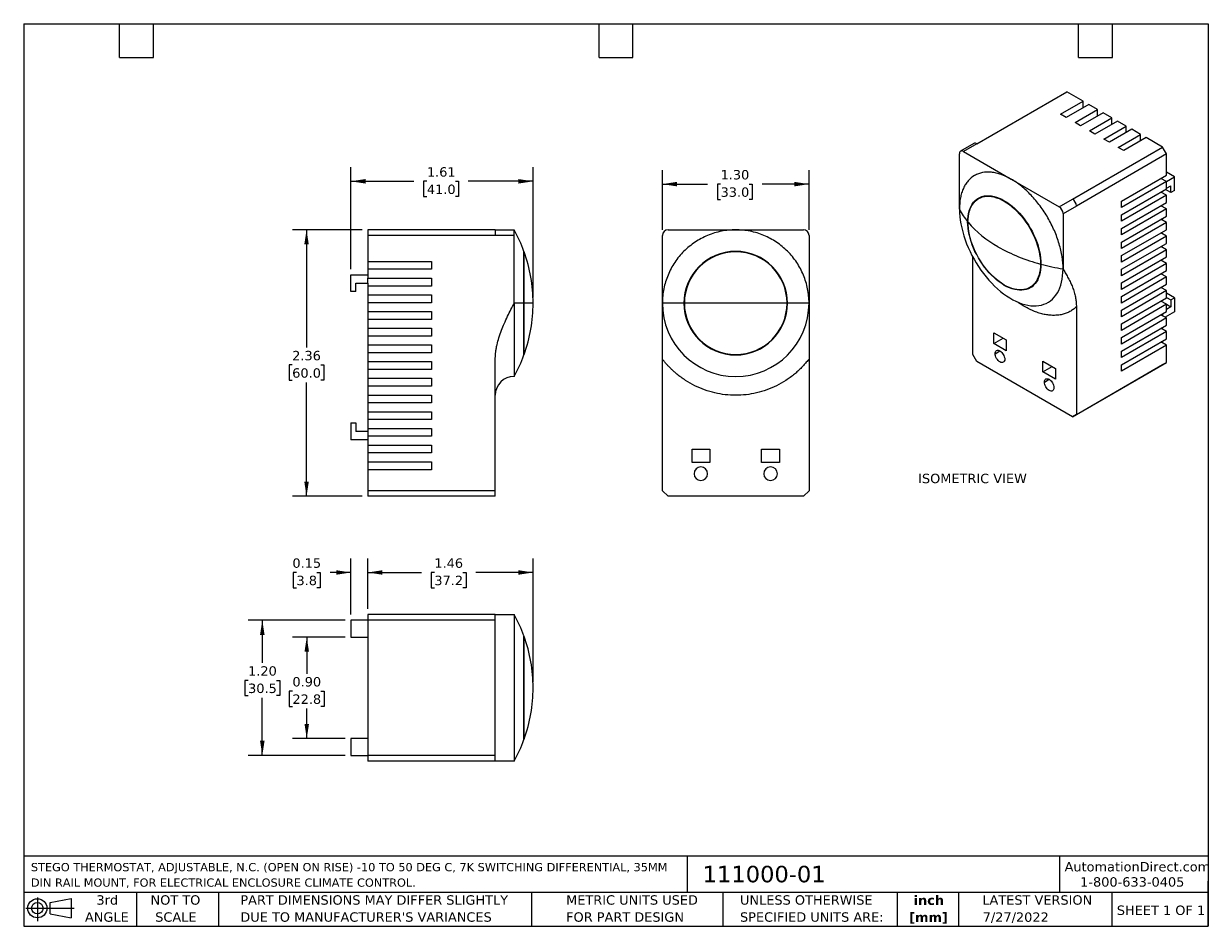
# Model space of a CAD drawing. Header units: inches. Extents: x 0.2 to 10.8, y 0.2 to 8.2.
import ezdxf

# ---------------------------------------------------------------- set-up
doc = ezdxf.new("R2010")
doc.units = ezdxf.units.IN
doc.header["$MEASUREMENT"] = 0
doc.linetypes.add('SLD-Solid', pattern=[0])
doc.layers.add('DIMENSIONS', color=140, linetype='SLD-Solid', lineweight=25)
doc.layers.add('TEXT', color=140, linetype='SLD-Solid', lineweight=25)
doc.styles.add('SLDTEXTSTYLE0', font='VERDANA.TTF')
doc.styles.add('SLDTEXTSTYLE1', font='VERDANAB.TTF')
doc.dimstyles.new('SLDDIMSTYLE0', dxfattribs={"dimtxt": 0.084961, "dimasz": 0.13, "dimexe": 0, "dimexo": 0.0625, "dimgap": 0.02124, "dimtad": 0, "dimtih": 1, "dimtoh": 1, "dimrnd": 1e-09, "dimzin": 12, "dimdsep": 46, "dimtxsty": 'SLDTEXTSTYLE0', "dimsah": 1, "dimcen": 0.09, "dimadec": 0, "dimazin": 3, "dimtfac": 1, "dimtofl": 0, "dimtmove": 0, "dimatfit": 3, "dimfxl": 0, "dimfrac": 2, "dimtolj": 1, "dimtzin": 12, "dimarcsym": 0})
doc.dimstyles.new('SLDDIMSTYLE1', dxfattribs={"dimtxt": 0.084961, "dimasz": 0.13, "dimexe": 0, "dimexo": 0.0625, "dimgap": 0.02124, "dimtad": 0, "dimtih": 1, "dimtoh": 1, "dimrnd": 1e-09, "dimzin": 4, "dimdsep": 46, "dimtxsty": 'SLDTEXTSTYLE0', "dimsah": 1, "dimcen": 0.09, "dimadec": 0, "dimazin": 1, "dimtfac": 1, "dimtofl": 0, "dimtmove": 0, "dimatfit": 3, "dimfxl": 0, "dimfrac": 2, "dimtolj": 1, "dimtzin": 12, "dimarcsym": 0})
doc.dimstyles.new('SLDDIMSTYLE2', dxfattribs={"dimtxt": 0.084961, "dimasz": 0.13, "dimexe": 0, "dimexo": 0.0625, "dimgap": 0.02124, "dimtad": 0, "dimtih": 1, "dimtoh": 1, "dimrnd": 1e-09, "dimzin": 0, "dimdsep": 46, "dimtxsty": 'SLDTEXTSTYLE0', "dimsah": 1, "dimcen": 0.09, "dimadec": 0, "dimazin": 0, "dimtfac": 1, "dimtofl": 0, "dimtmove": 0, "dimatfit": 3, "dimfxl": 0, "dimfrac": 2, "dimtolj": 1, "dimtzin": 12, "dimarcsym": 0})
doc.dimstyles.new('SLDDIMSTYLE3', dxfattribs={"dimtxt": 0.084961, "dimasz": 0.13, "dimexe": 0, "dimexo": 0.0625, "dimgap": 0.02124, "dimtad": 0, "dimtih": 1, "dimtoh": 1, "dimrnd": 1e-09, "dimdsep": 46, "dimtxsty": 'SLDTEXTSTYLE0', "dimsah": 1, "dimcen": 0.09, "dimadec": 0, "dimazin": 2, "dimtfac": 1, "dimtmove": 0, "dimatfit": 0, "dimfxl": 0, "dimfrac": 2, "dimtolj": 1, "dimtzin": 12, "dimarcsym": 0})

# ---------------------------------------------------------------- blocks, each defined once
blk = doc.blocks.new('Block11')
at = {"color": 7, "linetype": 'SLD-Solid', "lineweight": 18}
for p, q in [((0, 0.113), (0.428, 0.113)), ((0.102, 0.209), (0.102, 0)), ((0.216, 0.164), (0.401, 0.198)), ((0.216, 0.063), (0.216, 0.164)), ((0.401, 0.198), (0.401, 0.029)), ((0.216, 0.063), (0.401, 0.029))]:
    blk.add_line(p, q, dxfattribs=at)
for radius in [0.0846, 0.0506]:
    blk.add_circle((0.102, 0.113), radius, dxfattribs=at)
blk = doc.blocks.new('Block12')
at = {"color": 7, "linetype": 'Continuous'}
blk.add_blockref('Block11', (0, 0), dxfattribs=at)
blk = doc.blocks.new('SW_NOTE_0')
at = {"layer": 'TEXT', "color": 0, "char_height": 0.07292, "attachment_point": 1, "style": 'SLDTEXTSTYLE0'}
for s, insert in [('STEGO THERMOSTAT, ADJUSTABLE, N.C. (OPEN ON RISE) -10 TO 50 DEG C, 7K SWITCHING DIFFERENTIAL, 35MM ', (0, 0.093)), ('DIN RAIL MOUNT, FOR ELECTRICAL ENCLOSURE CLIMATE CONTROL.', (0, -0.044))]:
    blk.add_mtext(s, dxfattribs=dict(at, insert=insert))
blk = doc.blocks.new('SW_NOTE_0_1')
at = {"layer": 'TEXT', "color": 0, "char_height": 0.0833, "attachment_point": 2, "style": 'SLDTEXTSTYLE1'}
for s, insert in [('inch', (0.125, 0.106)), ('[mm]', (0.122, -0.045))]:
    blk.add_mtext(s, dxfattribs=dict(at, insert=insert))
blk = doc.blocks.new('SW_NOTE_0_2')
at = {"layer": 'TEXT', "color": 0, "char_height": 0.08333, "attachment_point": 1, "style": 'SLDTEXTSTYLE0'}
for s, insert in [('UNLESS OTHERWISE ', (0, 0.106)), ('SPECIFIED UNITS ARE:', (0, -0.045))]:
    blk.add_mtext(s, dxfattribs=dict(at, insert=insert))
blk = doc.blocks.new('SW_NOTE_0_3')
at = {"layer": 'TEXT', "color": 0, "char_height": 0.08333, "attachment_point": 1, "style": 'SLDTEXTSTYLE0'}
for s, insert in [('PART DIMENSIONS MAY DIFFER SLIGHTLY ', (0, 0.106)), ("DUE TO MANUFACTURER'S VARIANCES", (0, -0.045))]:
    blk.add_mtext(s, dxfattribs=dict(at, insert=insert))
blk = doc.blocks.new('SW_NOTE_0_4')
at = {"layer": 'TEXT', "color": 0, "char_height": 0.0833, "attachment_point": 2, "style": 'SLDTEXTSTYLE0'}
for s, insert in [('NOT TO', (0.207, 0.106)), ('SCALE', (0.211, -0.045))]:
    blk.add_mtext(s, dxfattribs=dict(at, insert=insert))
blk = doc.blocks.new('SW_NOTE_0_5')
at = {"layer": 'TEXT', "color": 0, "char_height": 0.0833, "attachment_point": 2, "style": 'SLDTEXTSTYLE0'}
for s, insert in [('3rd', (0.091, 0.106)), ('ANGLE', (0.087, -0.045))]:
    blk.add_mtext(s, dxfattribs=dict(at, insert=insert))
blk = doc.blocks.new('SW_NOTE_0_6')
at = {"layer": 'TEXT', "color": 0, "char_height": 0.08333, "attachment_point": 1, "style": 'SLDTEXTSTYLE0'}
for s, insert in [('METRIC UNITS USED ', (0, 0.106)), ('FOR PART DESIGN', (0, -0.045))]:
    blk.add_mtext(s, dxfattribs=dict(at, insert=insert))
blk = doc.blocks.new('_D')
at = {"layer": 'DIMENSIONS'}
for p, q in [((3.25, 6.423), (2.632, 6.423)), ((2.757, 6.423), (2.757, 5.379)), ((2.63, 5.225), (2.602, 5.225)), ((2.602, 5.225), (2.602, 5.09)), ((2.883, 5.225), (2.911, 5.225)), ((2.911, 5.225), (2.911, 5.09)), ((2.602, 5.09), (2.63, 5.09)), ((2.757, 4.061), (2.757, 5.071)), ((2.911, 5.09), (2.883, 5.09)), ((3.25, 4.061), (2.632, 4.061))]:
    blk.add_line(p, q, dxfattribs=at)
for points in [[(2.757, 6.423), (2.737, 6.293), (2.777, 6.293)], [(2.757, 4.061), (2.777, 4.191), (2.737, 4.191)]]:
    blk.add_solid(points, dxfattribs=at)
at = {"layer": 'DIMENSIONS', "char_height": 0.0833, "attachment_point": 1, "style": 'SLDTEXTSTYLE0'}
for s, insert in [('2.36', (2.63, 5.35)), ('60.0', (2.63, 5.196))]:
    blk.add_mtext(s, dxfattribs=dict(at, insert=insert))
blk = doc.blocks.new('_D_1')
at = {"layer": 'DIMENSIONS'}
for p, q in [((3.15, 6.075), (3.15, 6.978)), ((4.765, 5.823), (4.765, 6.978)), ((3.15, 6.853), (3.709, 6.853)), ((3.824, 6.853), (3.795, 6.853)), ((3.795, 6.853), (3.795, 6.718)), ((4.076, 6.853), (4.105, 6.853)), ((4.105, 6.853), (4.105, 6.718)), ((4.765, 6.853), (4.191, 6.853)), ((3.795, 6.718), (3.824, 6.718)), ((4.105, 6.718), (4.076, 6.718))]:
    blk.add_line(p, q, dxfattribs=at)
for points in [[(3.15, 6.853), (3.28, 6.833), (3.28, 6.873)], [(4.765, 6.853), (4.635, 6.873), (4.635, 6.833)]]:
    blk.add_solid(points, dxfattribs=at)
at = {"layer": 'DIMENSIONS', "char_height": 0.0833, "attachment_point": 1, "style": 'SLDTEXTSTYLE0'}
for s, insert in [('1.61', (3.824, 6.978)), ('41.0', (3.824, 6.824))]:
    blk.add_mtext(s, dxfattribs=dict(at, insert=insert))
blk = doc.blocks.new('_D_2')
at = {"layer": 'DIMENSIONS'}
for p, q in [((3.1, 2.963), (2.24, 2.963)), ((2.365, 2.963), (2.365, 2.584)), ((2.239, 2.43), (2.21, 2.43)), ((2.21, 2.43), (2.21, 2.295)), ((2.491, 2.43), (2.52, 2.43)), ((2.52, 2.43), (2.52, 2.295)), ((2.21, 2.295), (2.239, 2.295)), ((2.365, 1.764), (2.365, 2.276)), ((2.52, 2.295), (2.491, 2.295)), ((3.1, 1.764), (2.24, 1.764))]:
    blk.add_line(p, q, dxfattribs=at)
for points in [[(2.365, 2.963), (2.345, 2.833), (2.385, 2.833)], [(2.365, 1.764), (2.385, 1.894), (2.345, 1.894)]]:
    blk.add_solid(points, dxfattribs=at)
at = {"layer": 'DIMENSIONS', "char_height": 0.0833, "attachment_point": 1, "style": 'SLDTEXTSTYLE0'}
for s, insert in [('1.20', (2.239, 2.555)), ('30.5', (2.239, 2.401))]:
    blk.add_mtext(s, dxfattribs=dict(at, insert=insert))
blk = doc.blocks.new('_D_3')
at = {"layer": 'DIMENSIONS'}
for p, q in [((3.1, 2.813), (2.634, 2.813)), ((2.759, 2.813), (2.759, 2.488)), ((2.632, 2.334), (2.604, 2.334)), ((2.604, 2.334), (2.604, 2.199)), ((2.885, 2.334), (2.913, 2.334)), ((2.913, 2.334), (2.913, 2.199)), ((2.604, 2.199), (2.632, 2.199)), ((2.759, 1.914), (2.759, 2.18)), ((2.913, 2.199), (2.885, 2.199)), ((3.1, 1.914), (2.634, 1.914))]:
    blk.add_line(p, q, dxfattribs=at)
for points in [[(2.759, 2.813), (2.739, 2.683), (2.779, 2.683)], [(2.759, 1.914), (2.779, 2.044), (2.739, 2.044)]]:
    blk.add_solid(points, dxfattribs=at)
at = {"layer": 'DIMENSIONS', "char_height": 0.0833, "attachment_point": 1, "style": 'SLDTEXTSTYLE0'}
for s, insert in [('0.90', (2.632, 2.459)), ('22.8', (2.632, 2.305))]:
    blk.add_mtext(s, dxfattribs=dict(at, insert=insert))
blk = doc.blocks.new('_D_4')
at = {"layer": 'DIMENSIONS'}
for p, q in [((3.15, 3.013), (3.15, 3.511)), ((3.3, 3.063), (3.3, 3.511)), ((2.668, 3.386), (2.639, 3.386)), ((2.639, 3.386), (2.639, 3.251)), ((2.849, 3.386), (2.878, 3.386)), ((2.878, 3.386), (2.878, 3.251)), ((3.15, 3.386), (2.965, 3.386)), ((3.3, 3.386), (3.55, 3.386)), ((2.639, 3.251), (2.668, 3.251)), ((2.878, 3.251), (2.849, 3.251))]:
    blk.add_line(p, q, dxfattribs=at)
for points in [[(3.15, 3.386), (3.02, 3.406), (3.02, 3.366)], [(3.3, 3.386), (3.43, 3.366), (3.43, 3.406)]]:
    blk.add_solid(points, dxfattribs=at)
at = {"layer": 'DIMENSIONS', "char_height": 0.0833, "attachment_point": 1, "style": 'SLDTEXTSTYLE0'}
for s, insert in [('0.15', (2.632, 3.511)), ('3.8', (2.668, 3.357))]:
    blk.add_mtext(s, dxfattribs=dict(at, insert=insert))
blk = doc.blocks.new('_D_5')
at = {"layer": 'DIMENSIONS'}
for p, q in [((3.3, 3.063), (3.3, 3.511)), ((4.765, 2.414), (4.765, 3.511)), ((3.3, 3.386), (3.775, 3.386)), ((3.89, 3.386), (3.861, 3.386)), ((3.861, 3.386), (3.861, 3.251)), ((4.142, 3.386), (4.171, 3.386)), ((4.171, 3.386), (4.171, 3.251)), ((4.765, 3.386), (4.258, 3.386)), ((3.861, 3.251), (3.89, 3.251)), ((4.171, 3.251), (4.142, 3.251))]:
    blk.add_line(p, q, dxfattribs=at)
for points in [[(3.3, 3.386), (3.43, 3.366), (3.43, 3.406)], [(4.765, 3.386), (4.635, 3.406), (4.635, 3.366)]]:
    blk.add_solid(points, dxfattribs=at)
at = {"layer": 'DIMENSIONS', "char_height": 0.0833, "attachment_point": 1, "style": 'SLDTEXTSTYLE0'}
for s, insert in [('1.46', (3.89, 3.511)), ('37.2', (3.89, 3.357))]:
    blk.add_mtext(s, dxfattribs=dict(at, insert=insert))
blk = doc.blocks.new('_D_6')
at = {"layer": 'DIMENSIONS'}
for p, q in [((5.911, 6.423), (5.911, 6.953)), ((7.211, 6.423), (7.211, 6.953)), ((5.911, 6.828), (6.312, 6.828)), ((6.427, 6.828), (6.399, 6.828)), ((6.399, 6.828), (6.399, 6.693)), ((6.68, 6.828), (6.708, 6.828)), ((6.708, 6.828), (6.708, 6.693)), ((7.211, 6.828), (6.795, 6.828)), ((6.399, 6.693), (6.427, 6.693)), ((6.708, 6.693), (6.68, 6.693))]:
    blk.add_line(p, q, dxfattribs=at)
for points in [[(5.911, 6.828), (6.041, 6.808), (6.041, 6.848)], [(7.211, 6.828), (7.081, 6.848), (7.081, 6.808)]]:
    blk.add_solid(points, dxfattribs=at)
at = {"layer": 'DIMENSIONS', "char_height": 0.0833, "attachment_point": 1, "style": 'SLDTEXTSTYLE0'}
for s, insert in [('1.30', (6.427, 6.953)), ('33.0', (6.427, 6.799))]:
    blk.add_mtext(s, dxfattribs=dict(at, insert=insert))

msp = doc.modelspace()

# ---------------------------------------------------------------- linework, layer by layer
for p, q in [((8.697, 7.185), (9.496, 7.646)), ((9.441, 7.447), (9.641, 7.563)), ((9.641, 7.563), (9.496, 7.646)), ((9.641, 7.506), (9.641, 7.563)), ((9.691, 7.534), (9.491, 7.419)), ((9.569, 7.374), (9.768, 7.489)), ((9.818, 7.461), (9.618, 7.345)), ((9.768, 7.489), (9.691, 7.534)), ((9.768, 7.432), (9.768, 7.489)), ((9.896, 7.416), (9.818, 7.461)), ((9.491, 7.419), (9.441, 7.447)), ((9.618, 7.345), (9.569, 7.374)), ((9.696, 7.301), (9.896, 7.416)), ((9.945, 7.387), (9.745, 7.272)), ((9.896, 7.359), (9.896, 7.416)), ((10.023, 7.342), (9.945, 7.387)), ((9.745, 7.272), (9.696, 7.301)), ((9.823, 7.227), (10.023, 7.342)), ((10.072, 7.314), (9.873, 7.199)), ((9.95, 7.154), (10.15, 7.269)), ((10.023, 7.285), (10.023, 7.342)), ((10.15, 7.269), (10.072, 7.314)), ((10.15, 7.212), (10.15, 7.269)), ((8.672, 7.188), (8.554, 7.119)), ((8.697, 7.185), (8.579, 7.117)), ((9.545, 6.696), (10.344, 7.157)), ((9.873, 7.199), (9.823, 7.227)), ((10, 7.125), (9.95, 7.154)), ((10.2, 7.24), (10, 7.125)), ((10.344, 7.157), (10.2, 7.24)), ((10.38, 7.096), (10.344, 7.157)), ((8.544, 6.607), (8.544, 7.096)), ((8.579, 7.117), (9.003, 6.872)), ((10.38, 7.096), (9.581, 6.634)), ((10.38, 6.908), (10.38, 7.096)), ((10.45, 6.894), (10.38, 6.934)), ((9.003, 6.872), (9.427, 6.627)), ((9.98, 6.677), (10.38, 6.908)), ((10.38, 6.851), (9.98, 6.62)), ((10.38, 6.851), (10.33, 6.879)), ((10.378, 6.852), (10.45, 6.894)), ((10.38, 6.787), (10.38, 6.851)), ((10.45, 6.771), (10.45, 6.894)), ((9.98, 6.556), (10.38, 6.787)), ((10.38, 6.73), (9.98, 6.499)), ((10.38, 6.73), (10.33, 6.758)), ((10.419, 6.753), (10.37, 6.781)), ((10.38, 6.791), (10.419, 6.814)), ((10.38, 6.666), (10.38, 6.73)), ((10.419, 6.753), (10.419, 6.814)), ((10.45, 6.771), (10.419, 6.753)), ((8.747, 6.719), (8.714, 6.7)), ((9.427, 6.627), (9.545, 6.696)), ((9.581, 6.634), (9.463, 6.566)), ((9.98, 6.62), (9.98, 6.677)), ((9.98, 6.435), (10.38, 6.666)), ((10.38, 6.609), (10.33, 6.637)), ((9.463, 6.566), (9.463, 6.076)), ((10.38, 6.609), (9.98, 6.378)), ((9.98, 6.499), (9.98, 6.556)), ((9.98, 6.315), (10.38, 6.545)), ((10.38, 6.488), (10.33, 6.517)), ((10.38, 6.545), (10.38, 6.609)), ((4.43, 6.423), (3.3, 6.423)), ((3.3, 6.423), (3.3, 6.373)), ((4.43, 6.423), (4.597, 6.423)), ((4.43, 6.423), (4.43, 6.373)), ((4.597, 6.373), (4.597, 6.423)), ((5.961, 6.423), (6.561, 6.423)), ((6.561, 6.423), (7.161, 6.423)), ((8.617, 6.494), (8.619, 6.495)), ((10.38, 6.488), (9.98, 6.257)), ((9.98, 6.378), (9.98, 6.435)), ((9.98, 6.194), (10.38, 6.424)), ((10.38, 6.424), (10.38, 6.488)), ((3.3, 6.373), (3.3, 6.143)), ((4.43, 6.373), (3.3, 6.373)), ((4.597, 6.373), (4.43, 6.373)), ((4.597, 5.773), (4.597, 6.373)), ((5.911, 5.773), (5.911, 6.373)), ((7.211, 6.373), (7.211, 5.773)), ((10.38, 6.367), (9.98, 6.137)), ((9.98, 6.257), (9.98, 6.315)), ((9.98, 6.073), (10.38, 6.303)), ((10.38, 6.367), (10.33, 6.396)), ((10.38, 6.303), (10.38, 6.367)), ((4.684, 5.773), (4.684, 6.233)), ((4.685, 6.228), (4.684, 6.228)), ((4.685, 5.773), (4.685, 6.228)), ((10.38, 6.246), (9.98, 6.016)), ((10.38, 6.246), (10.33, 6.275)), ((10.38, 6.183), (10.38, 6.246)), ((3.3, 6.143), (3.865, 6.143)), ((3.3, 6.143), (3.3, 6.073)), ((3.865, 6.143), (3.865, 6.073)), ((8.662, 5.317), (8.662, 6.183)), ((9.267, 6.123), (9.263, 6.12)), ((9.98, 6.137), (9.98, 6.194)), ((9.98, 5.952), (10.38, 6.183)), ((10.38, 6.125), (9.98, 5.895)), ((10.38, 6.125), (10.33, 6.154)), ((10.38, 6.062), (10.38, 6.125)), ((3.15, 5.875), (3.15, 6.025)), ((3.15, 6.025), (3.3, 6.025)), ((3.3, 6.073), (3.3, 5.995)), ((3.865, 6.073), (3.3, 6.073)), ((3.3, 5.995), (3.865, 5.995)), ((3.3, 5.95), (3.3, 5.995)), ((3.865, 5.995), (3.865, 5.925)), ((9.98, 6.016), (9.98, 6.073)), ((9.98, 5.831), (10.38, 6.062)), ((10.38, 6.005), (9.98, 5.774)), ((10.38, 6.005), (10.33, 6.033)), ((10.38, 5.941), (10.38, 6.005)), ((3.195, 5.95), (3.3, 5.95)), ((3.195, 5.875), (3.195, 5.95)), ((3.3, 5.95), (3.3, 5.925)), ((3.3, 5.925), (3.3, 5.847)), ((3.865, 5.925), (3.3, 5.925)), ((9.168, 5.912), (9.202, 5.931)), ((9.98, 5.895), (9.98, 5.952)), ((9.98, 5.71), (10.38, 5.941)), ((10.38, 5.884), (9.98, 5.653)), ((10.38, 5.884), (10.33, 5.912)), ((10.38, 5.82), (10.38, 5.884)), ((3.195, 5.875), (3.15, 5.875)), ((3.3, 5.847), (3.865, 5.847)), ((3.3, 5.847), (3.3, 5.777)), ((3.3, 5.777), (3.3, 5.699)), ((3.865, 5.777), (3.3, 5.777)), ((3.865, 5.847), (3.865, 5.777)), ((9.98, 5.774), (9.98, 5.831)), ((9.98, 5.589), (10.38, 5.82)), ((10.38, 5.763), (10.33, 5.791)), ((10.45, 5.82), (10.38, 5.861)), ((10.38, 5.824), (10.419, 5.802)), ((10.419, 5.802), (10.45, 5.82)), ((10.419, 5.802), (10.419, 5.74)), ((10.45, 5.82), (10.45, 5.697)), ((3.3, 5.699), (3.865, 5.699)), ((3.3, 5.699), (3.3, 5.629)), ((3.865, 5.699), (3.865, 5.629)), ((4.597, 5.773), (4.597, 5.124)), ((4.684, 5.773), (4.597, 5.773)), ((4.684, 5.314), (4.684, 5.773)), ((4.685, 5.773), (4.684, 5.773)), ((4.765, 5.773), (4.685, 5.773)), ((4.685, 5.319), (4.685, 5.773)), ((6.102, 5.773), (5.911, 5.773)), ((6.561, 5.773), (6.106, 5.773)), ((7.016, 5.773), (6.561, 5.773)), ((7.211, 5.773), (7.02, 5.773)), ((9.581, 5.74), (9.581, 4.787)), ((10.38, 5.763), (9.98, 5.532)), ((9.98, 5.653), (9.98, 5.71)), ((9.98, 5.468), (10.38, 5.699)), ((10.344, 5.662), (10.33, 5.671)), ((10.344, 5.679), (10.344, 5.662)), ((10.45, 5.697), (10.367, 5.649)), ((10.38, 5.699), (10.38, 5.763)), ((10.38, 5.763), (10.419, 5.74)), ((10.419, 5.74), (10.38, 5.718)), ((3.3, 5.629), (3.3, 5.551)), ((3.865, 5.629), (3.3, 5.629)), ((10.38, 5.642), (9.98, 5.411)), ((9.98, 5.532), (9.98, 5.589)), ((9.98, 5.348), (10.38, 5.578)), ((10.38, 5.642), (10.344, 5.662)), ((10.38, 5.578), (10.38, 5.642)), ((3.3, 5.551), (3.865, 5.551)), ((3.3, 5.551), (3.3, 5.481)), ((3.3, 5.481), (3.3, 5.403)), ((3.865, 5.481), (3.3, 5.481)), ((3.865, 5.551), (3.865, 5.481)), ((8.848, 5.415), (8.848, 5.511)), ((8.848, 5.511), (8.959, 5.447)), ((8.848, 5.415), (8.931, 5.463)), ((10.38, 5.521), (9.98, 5.29)), ((9.98, 5.411), (9.98, 5.468)), ((10.38, 5.521), (10.33, 5.55)), ((10.38, 5.457), (10.38, 5.521)), ((3.3, 5.403), (3.865, 5.403)), ((3.3, 5.403), (3.3, 5.333)), ((3.865, 5.403), (3.865, 5.333)), ((8.959, 5.35), (8.848, 5.415)), ((8.959, 5.447), (8.959, 5.35)), ((9.98, 5.227), (10.38, 5.457)), ((10.38, 5.4), (9.98, 5.17)), ((10.38, 5.4), (10.33, 5.429)), ((10.38, 5.248), (10.38, 5.4)), ((3.3, 5.333), (3.3, 5.255)), ((3.865, 5.333), (3.3, 5.333)), ((3.3, 5.255), (3.865, 5.255)), ((3.3, 5.255), (3.3, 5.185)), ((3.865, 5.255), (3.865, 5.185)), ((4.43, 4.111), (4.43, 5.278)), ((4.684, 5.319), (4.685, 5.319)), ((5.911, 4.111), (5.911, 5.278)), ((7.211, 5.278), (7.211, 4.111)), ((8.697, 5.256), (8.662, 5.317)), ((9.545, 4.767), (8.697, 5.256)), ((8.861, 5.325), (8.903, 5.35)), ((9.284, 5.163), (9.284, 5.259)), ((9.284, 5.259), (9.395, 5.195)), ((9.98, 5.29), (9.98, 5.348)), ((3.3, 5.185), (3.3, 5.107)), ((3.865, 5.185), (3.3, 5.185)), ((9.284, 5.163), (9.367, 5.211)), ((9.395, 5.098), (9.284, 5.163)), ((9.395, 5.195), (9.395, 5.098)), ((9.545, 4.767), (10.344, 5.228)), ((9.581, 4.787), (10.38, 5.248)), ((9.98, 5.17), (9.98, 5.227)), ((10.344, 5.228), (10.38, 5.248)), ((3.3, 5.107), (3.865, 5.107)), ((3.3, 5.107), (3.3, 5.037)), ((3.865, 5.107), (3.865, 5.037)), ((9.297, 5.073), (9.34, 5.098)), ((3.3, 5.037), (3.3, 4.959)), ((3.865, 5.037), (3.3, 5.037)), ((3.3, 4.959), (3.865, 4.959)), ((3.3, 4.959), (3.3, 4.889)), ((3.865, 4.959), (3.865, 4.889)), ((3.3, 4.889), (3.3, 4.811)), ((3.865, 4.889), (3.3, 4.889)), ((3.3, 4.811), (3.865, 4.811)), ((3.3, 4.811), (3.3, 4.741)), ((3.3, 4.741), (3.3, 4.663)), ((3.865, 4.741), (3.3, 4.741)), ((3.865, 4.811), (3.865, 4.741)), ((9.581, 4.787), (9.545, 4.767)), ((3.15, 4.711), (3.15, 4.561)), ((3.15, 4.711), (3.195, 4.711)), ((3.195, 4.711), (3.195, 4.636)), ((3.3, 4.636), (3.195, 4.636)), ((3.3, 4.663), (3.865, 4.663)), ((3.3, 4.663), (3.3, 4.636)), ((3.3, 4.636), (3.3, 4.593)), ((3.865, 4.663), (3.865, 4.593)), ((3.3, 4.561), (3.15, 4.561)), ((3.3, 4.593), (3.3, 4.515)), ((3.865, 4.593), (3.3, 4.593)), ((3.3, 4.515), (3.865, 4.515)), ((3.3, 4.515), (3.3, 4.445)), ((3.3, 4.445), (3.3, 4.367)), ((3.865, 4.445), (3.3, 4.445)), ((3.865, 4.515), (3.865, 4.445)), ((6.174, 4.361), (6.174, 4.479)), ((6.174, 4.479), (6.331, 4.479)), ((6.331, 4.479), (6.331, 4.361)), ((6.791, 4.361), (6.791, 4.479)), ((6.791, 4.479), (6.948, 4.479)), ((6.948, 4.479), (6.948, 4.361)), ((3.3, 4.367), (3.865, 4.367)), ((3.3, 4.367), (3.3, 4.297)), ((3.865, 4.367), (3.865, 4.297)), ((6.331, 4.361), (6.174, 4.361)), ((6.948, 4.361), (6.791, 4.361)), ((3.3, 4.297), (3.3, 4.111)), ((3.865, 4.297), (3.3, 4.297)), ((4.43, 4.111), (3.3, 4.111)), ((3.3, 4.111), (3.3, 4.061)), ((4.43, 4.061), (4.43, 4.111)), ((5.961, 4.061), (5.911, 4.111)), ((7.211, 4.111), (7.161, 4.061)), ((4.43, 4.061), (3.3, 4.061)), ((7.161, 4.061), (5.961, 4.061)), ((3.15, 2.963), (3.15, 2.813)), ((3.3, 2.963), (3.15, 2.963)), ((4.43, 3.013), (3.3, 3.013)), ((3.3, 3.013), (3.3, 2.963)), ((4.43, 2.963), (3.3, 2.963)), ((3.3, 2.963), (3.3, 1.764)), ((4.43, 2.963), (4.43, 3.013)), ((4.43, 1.764), (4.43, 2.963)), ((4.597, 3.013), (4.597, 1.714)), ((3.15, 2.813), (3.3, 2.813)), ((4.684, 1.904), (4.684, 2.823)), ((4.685, 2.818), (4.684, 2.818)), ((4.685, 1.909), (4.685, 2.818)), ((3.15, 1.914), (3.15, 1.764)), ((3.3, 1.914), (3.15, 1.914)), ((4.684, 1.909), (4.685, 1.909)), ((3.15, 1.764), (3.3, 1.764)), ((4.43, 1.764), (3.3, 1.764)), ((3.3, 1.764), (3.3, 1.714)), ((4.43, 1.714), (3.3, 1.714)), ((4.43, 1.714), (4.43, 1.764))]:
    msp.add_line(p, q)
at = {"flags": 128}
for points in [[(8.617, 6.494), (8.618, 6.52), (8.621, 6.545), (8.625, 6.569), (8.631, 6.592), (8.638, 6.613), (8.647, 6.633), (8.657, 6.651), (8.669, 6.667), (8.682, 6.681), (8.697, 6.694), (8.713, 6.704), (8.73, 6.713), (8.748, 6.719), (8.767, 6.723), (8.787, 6.725), (8.807, 6.725), (8.829, 6.723), (8.851, 6.719), (8.873, 6.713), (8.896, 6.704), (8.919, 6.694), (8.942, 6.681), (8.965, 6.667), (8.988, 6.651), (9.011, 6.633), (9.034, 6.613), (9.056, 6.592), (9.077, 6.57), (9.098, 6.546), (9.118, 6.521), (9.137, 6.494), (9.155, 6.467), (9.172, 6.439), (9.188, 6.41), (9.202, 6.381), (9.215, 6.351), (9.227, 6.322), (9.238, 6.292), (9.246, 6.262), (9.254, 6.232), (9.26, 6.203), (9.264, 6.174), (9.266, 6.146), (9.267, 6.119)], [(8.619, 6.491), (8.62, 6.517), (8.623, 6.542), (8.627, 6.566), (8.633, 6.588), (8.64, 6.609), (8.649, 6.629), (8.659, 6.647), (8.671, 6.663), (8.684, 6.677), (8.698, 6.689), (8.714, 6.7), (8.73, 6.708), (8.748, 6.714), (8.767, 6.718), (8.787, 6.721), (8.807, 6.721), (8.829, 6.719), (8.85, 6.714), (8.873, 6.708), (8.895, 6.7), (8.918, 6.689), (8.941, 6.677), (8.964, 6.663), (8.987, 6.647), (9.009, 6.629), (9.032, 6.61), (9.053, 6.589), (9.075, 6.566), (9.095, 6.543), (9.115, 6.518), (9.134, 6.492), (9.152, 6.465), (9.168, 6.437), (9.184, 6.409), (9.198, 6.38), (9.212, 6.35), (9.223, 6.321), (9.234, 6.291), (9.242, 6.262), (9.25, 6.232), (9.255, 6.203), (9.259, 6.175), (9.262, 6.147), (9.263, 6.12)], [(8.544, 6.607), (8.545, 6.575), (8.547, 6.542), (8.551, 6.509), (8.557, 6.475), (8.564, 6.44), (8.573, 6.406), (8.583, 6.371), (8.595, 6.335), (8.608, 6.3), (8.622, 6.265), (8.638, 6.231), (8.655, 6.196), (8.674, 6.162), (8.693, 6.129), (8.714, 6.097), (8.735, 6.065), (8.758, 6.035), (8.781, 6.005), (8.806, 5.977), (8.831, 5.95), (8.856, 5.924), (8.882, 5.9), (8.909, 5.877), (8.935, 5.856), (8.962, 5.837), (8.99, 5.819), (9.017, 5.804), (9.044, 5.79), (9.071, 5.778), (9.098, 5.768), (9.124, 5.76), (9.15, 5.754), (9.176, 5.75), (9.201, 5.749), (9.225, 5.749), (9.248, 5.752), (9.271, 5.756), (9.293, 5.763), (9.313, 5.771), (9.333, 5.782), (9.351, 5.795), (9.368, 5.809), (9.384, 5.825), (9.399, 5.844), (9.412, 5.864), (9.424, 5.885), (9.434, 5.908), (9.443, 5.933), (9.45, 5.959), (9.455, 5.987), (9.459, 6.016), (9.462, 6.046), (9.463, 6.076)], [(9.267, 6.119), (9.266, 6.093), (9.264, 6.067), (9.26, 6.044), (9.254, 6.021), (9.246, 6), (9.238, 5.98), (9.227, 5.962), (9.215, 5.946), (9.202, 5.932), (9.188, 5.919), (9.172, 5.909), (9.155, 5.9), (9.137, 5.894), (9.118, 5.89), (9.098, 5.887), (9.077, 5.887), (9.056, 5.89), (9.034, 5.894), (9.011, 5.9), (8.988, 5.909), (8.965, 5.919), (8.942, 5.931), (8.919, 5.946), (8.896, 5.962), (8.873, 5.98), (8.851, 5.999), (8.829, 6.021), (8.807, 6.043), (8.787, 6.067), (8.767, 6.092), (8.748, 6.119), (8.73, 6.146), (8.713, 6.174), (8.697, 6.203), (8.682, 6.232), (8.669, 6.261), (8.657, 6.291), (8.647, 6.321), (8.638, 6.351), (8.631, 6.381), (8.625, 6.41), (8.621, 6.439), (8.618, 6.467), (8.617, 6.494)], [(9.263, 6.12), (9.262, 6.094), (9.259, 6.069), (9.255, 6.045), (9.25, 6.023), (9.242, 6.002), (9.234, 5.983), (9.223, 5.965), (9.212, 5.949), (9.198, 5.935), (9.184, 5.922), (9.168, 5.912), (9.152, 5.904), (9.134, 5.897), (9.115, 5.893), (9.095, 5.891), (9.075, 5.891), (9.053, 5.893), (9.032, 5.897), (9.009, 5.903), (8.987, 5.912), (8.964, 5.922), (8.941, 5.934), (8.918, 5.949), (8.895, 5.965), (8.873, 5.982), (8.85, 6.002), (8.829, 6.023), (8.807, 6.045), (8.787, 6.069), (8.767, 6.094), (8.748, 6.12), (8.73, 6.147), (8.714, 6.174), (8.698, 6.203), (8.684, 6.232), (8.671, 6.261), (8.659, 6.291), (8.649, 6.32), (8.64, 6.35), (8.633, 6.379), (8.627, 6.408), (8.623, 6.437), (8.62, 6.464), (8.619, 6.491)], [(8.861, 5.325), (8.862, 5.334), (8.864, 5.342), (8.868, 5.348), (8.873, 5.353), (8.88, 5.355), (8.887, 5.355), (8.895, 5.354), (8.903, 5.35), (8.912, 5.344), (8.919, 5.337), (8.927, 5.328), (8.933, 5.318), (8.939, 5.308), (8.942, 5.297), (8.945, 5.286), (8.946, 5.276)], [(8.946, 5.276), (8.945, 5.267), (8.942, 5.259), (8.939, 5.253), (8.933, 5.249), (8.927, 5.246), (8.919, 5.246), (8.912, 5.248), (8.903, 5.252), (8.895, 5.257), (8.887, 5.265), (8.88, 5.274), (8.873, 5.283), (8.868, 5.294), (8.864, 5.305), (8.862, 5.315), (8.861, 5.325)], [(9.297, 5.073), (9.298, 5.082), (9.3, 5.09), (9.304, 5.096), (9.31, 5.101), (9.316, 5.103), (9.323, 5.103), (9.331, 5.102), (9.34, 5.098), (9.348, 5.092), (9.356, 5.085), (9.363, 5.076), (9.37, 5.066), (9.375, 5.056), (9.379, 5.045), (9.381, 5.034), (9.382, 5.024)], [(9.382, 5.024), (9.381, 5.015), (9.379, 5.007), (9.375, 5.001), (9.37, 4.997), (9.363, 4.994), (9.356, 4.994), (9.348, 4.996), (9.34, 5), (9.331, 5.006), (9.323, 5.013), (9.316, 5.022), (9.31, 5.032), (9.304, 5.042), (9.3, 5.053), (9.298, 5.063), (9.297, 5.073)]]:
    msp.add_lwpolyline(points, dxfattribs=at)
for centre, radius, start, end in [((8.683, 7.165), 0.0251, 54.3824, 114.3071), ((8.565, 7.1), 0.0218, 50.7967, 189.214), ((9.386, 6.563), 0.0768, 2.6055, 57.3945), ((9.504, 6.631), 0.0768, 2.6055, 57.3945), ((9.102, 6.89), 0.626, 206.8843, 219.2448), ((3.419, 5.773), 1.346, 19.95, 28.8555), ((5.961, 6.373), 0.05, 90, 180), ((7.161, 6.373), 0.05, 0, 90), ((9.352, 7.113), 0.96, 220.3256, 240.9334), ((3.419, 5.773), 1.346, 0, 19.7442), ((6.561, 5.773), 0.459, 0, 180), ((6.561, 5.773), 0.455, 0, 180), ((9.669, 7.663), 1.596, 240.5626, 255.2288), ((9.798, 8.096), 2.047, 254.9558, 260.5622), ((3.419, 5.773), 1.346, 340.2558, 0), ((6.561, 5.773), 0.65, 180, 0), ((6.561, 5.773), 0.459, 180, 0), ((6.561, 5.773), 0.455, 180, 0), ((3.419, 5.773), 1.346, 331.1445, 340.05), ((4.597, 4.957), 0.167, 90, 180), ((6.252, 4.261), 0.06, 0, 180), ((6.87, 4.261), 0.06, 0, 180), ((6.252, 4.261), 0.06, 180, 0), ((6.87, 4.261), 0.06, 180, 0), ((3.419, 2.364), 1.346, 19.95, 28.8555), ((3.419, 2.364), 1.346, 0, 19.7442), ((3.419, 2.364), 1.346, 340.2558, 0), ((3.419, 2.364), 1.346, 331.1445, 340.05)]:
    msp.add_arc(centre, radius, start, end)
for points, knots in [([(9.003, 6.872), (8.973, 6.89), (8.943, 6.903), (8.899, 6.919), (8.885, 6.923), (8.856, 6.929), (8.841, 6.932), (8.8, 6.936), (8.773, 6.935), (8.736, 6.928), (8.724, 6.924), (8.7, 6.916), (8.689, 6.91), (8.657, 6.892), (8.638, 6.876), (8.613, 6.847), (8.605, 6.837), (8.591, 6.815), (8.578, 6.791), (8.568, 6.764), (8.559, 6.736), (8.556, 6.721), (8.547, 6.675), (8.544, 6.642), (8.544, 6.607)], [0, 0, 0, 0, 0.125, 0.125, 0.1875, 0.1875, 0.25, 0.25, 0.375, 0.375, 0.4375, 0.4375, 0.5, 0.5, 0.625, 0.625, 0.6875, 0.6875, 0.75, 0.8125, 0.8125, 0.875, 0.875, 1, 1, 1, 1]), ([(9.463, 6.076), (9.463, 6.112), (9.46, 6.148), (9.451, 6.204), (9.447, 6.222), (9.439, 6.261), (9.433, 6.28), (9.416, 6.338), (9.402, 6.377), (9.377, 6.435), (9.368, 6.454), (9.349, 6.492), (9.339, 6.511), (9.307, 6.566), (9.284, 6.601), (9.246, 6.652), (9.233, 6.668), (9.207, 6.7), (9.18, 6.73), (9.152, 6.758), (9.123, 6.785), (9.108, 6.798), (9.064, 6.834), (9.034, 6.855), (9.003, 6.872)], [0, 0, 0, 0, 0.125, 0.125, 0.1875, 0.1875, 0.25, 0.25, 0.375, 0.375, 0.4375, 0.4375, 0.5, 0.5, 0.625, 0.625, 0.6875, 0.6875, 0.75, 0.8125, 0.8125, 0.875, 0.875, 1, 1, 1, 1]), ([(6.561, 6.423), (6.518, 6.423), (6.476, 6.419), (6.414, 6.406), (6.393, 6.401), (6.352, 6.389), (6.332, 6.382), (6.273, 6.357), (6.236, 6.337), (6.183, 6.302), (6.166, 6.289), (6.133, 6.262), (6.117, 6.248), (6.072, 6.203), (6.045, 6.17), (6.009, 6.117), (5.998, 6.099), (5.978, 6.061), (5.96, 6.023), (5.946, 5.983), (5.933, 5.942), (5.928, 5.922), (5.916, 5.859), (5.911, 5.816), (5.911, 5.773)], [0, 0, 0, 0, 0.125, 0.125, 0.1875, 0.1875, 0.25, 0.25, 0.375, 0.375, 0.4375, 0.4375, 0.5, 0.5, 0.625, 0.625, 0.6875, 0.6875, 0.75, 0.8125, 0.8125, 0.875, 0.875, 1, 1, 1, 1]), ([(7.211, 5.773), (7.211, 5.816), (7.206, 5.858), (7.194, 5.921), (7.189, 5.941), (7.177, 5.982), (7.169, 6.002), (7.145, 6.061), (7.125, 6.099), (7.09, 6.151), (7.077, 6.169), (7.05, 6.202), (7.035, 6.218), (6.991, 6.262), (6.958, 6.289), (6.905, 6.325), (6.886, 6.336), (6.849, 6.356), (6.81, 6.374), (6.771, 6.389), (6.73, 6.401), (6.709, 6.406), (6.646, 6.419), (6.604, 6.423), (6.561, 6.423)], [0, 0, 0, 0, 0.125, 0.125, 0.1875, 0.1875, 0.25, 0.25, 0.375, 0.375, 0.4375, 0.4375, 0.5, 0.5, 0.625, 0.625, 0.6875, 0.6875, 0.75, 0.8125, 0.8125, 0.875, 0.875, 1, 1, 1, 1]), ([(9.463, 6.076), (9.469, 6.065), (9.483, 6.041), (9.504, 6.004), (9.524, 5.966), (9.543, 5.925), (9.558, 5.883), (9.568, 5.847), (9.574, 5.819), (9.577, 5.799), (9.579, 5.78), (9.58, 5.76), (9.581, 5.747), (9.581, 5.74)], [0, 0, 0, 0, 0.12161, 0.247295, 0.383485, 0.503749, 0.635858, 0.756958, 0.808725, 0.85882, 0.907331, 0.954356, 1, 1, 1, 1]), ([(9.581, 5.74), (9.572, 5.733), (9.554, 5.717), (9.523, 5.698), (9.49, 5.683), (9.455, 5.672), (9.417, 5.666), (9.378, 5.664), (9.337, 5.666), (9.295, 5.673), (9.252, 5.684), (9.209, 5.7), (9.165, 5.719), (9.121, 5.742), (9.085, 5.764), (9.064, 5.78), (9.058, 5.784)], [0, 0, 0, 0, 0.073448, 0.146691, 0.22015, 0.29559, 0.370812, 0.446273, 0.521713, 0.596935, 0.672396, 0.745839, 0.819082, 0.892546, 0.965989, 1, 1, 1, 1]), ([(4.43, 5.278), (4.43, 5.283), (4.43, 5.292), (4.431, 5.305), (4.432, 5.319), (4.433, 5.333), (4.435, 5.347), (4.437, 5.361), (4.44, 5.376), (4.442, 5.39), (4.449, 5.421), (4.462, 5.469), (4.484, 5.531), (4.51, 5.594), (4.538, 5.655), (4.568, 5.716), (4.588, 5.754), (4.597, 5.773)], [0, 0, 0, 0, 0.025189, 0.05079, 0.076823, 0.103306, 0.130257, 0.157691, 0.185626, 0.214075, 0.243053, 0.364111, 0.496258, 0.616481, 0.752708, 0.878392, 1, 1, 1, 1]), ([(5.911, 5.278), (5.911, 5.283), (5.911, 5.292), (5.911, 5.305), (5.911, 5.319), (5.911, 5.333), (5.911, 5.347), (5.911, 5.361), (5.911, 5.376), (5.911, 5.39), (5.911, 5.421), (5.911, 5.469), (5.911, 5.531), (5.911, 5.594), (5.911, 5.655), (5.911, 5.716), (5.911, 5.754), (5.911, 5.773)], [0, 0, 0, 0, 0.025189, 0.05079, 0.076823, 0.103306, 0.130257, 0.157691, 0.185626, 0.214075, 0.243053, 0.364111, 0.496258, 0.616481, 0.752708, 0.878392, 1, 1, 1, 1]), ([(7.211, 5.773), (7.211, 5.754), (7.211, 5.716), (7.211, 5.655), (7.211, 5.594), (7.211, 5.531), (7.211, 5.469), (7.211, 5.417), (7.211, 5.379), (7.211, 5.353), (7.211, 5.327), (7.211, 5.303), (7.211, 5.286), (7.211, 5.278)], [0, 0, 0, 0, 0.12161, 0.247295, 0.383485, 0.503749, 0.635858, 0.756958, 0.808725, 0.85882, 0.907331, 0.954356, 1, 1, 1, 1]), ([(7.211, 5.278), (7.207, 5.273), (7.199, 5.264), (7.187, 5.249), (7.175, 5.235), (7.163, 5.221), (7.15, 5.208), (7.137, 5.195), (7.124, 5.182), (7.111, 5.169), (7.097, 5.157), (7.063, 5.128), (7.007, 5.087), (6.924, 5.04), (6.837, 5.002), (6.746, 4.976), (6.654, 4.96), (6.561, 4.955), (6.468, 4.96), (6.376, 4.976), (6.285, 5.002), (6.198, 5.04), (6.115, 5.087), (6.055, 5.131), (6.016, 5.165), (5.993, 5.186), (5.971, 5.208), (5.95, 5.23), (5.93, 5.254), (5.918, 5.27), (5.911, 5.278)], [0, 0, 0, 0, 0.012375, 0.024724, 0.037055, 0.049373, 0.061685, 0.073997, 0.086316, 0.098648, 0.110999, 0.123376, 0.186698, 0.250033, 0.313354, 0.376689, 0.438339, 0.500002, 0.561652, 0.623315, 0.686637, 0.749972, 0.813293, 0.876628, 0.897237, 0.917789, 0.938311, 0.958834, 0.979387, 1, 1, 1, 1]), ([(4.43, 3.013), (4.43, 3.013), (4.43, 3.013), (4.431, 3.013), (4.432, 3.013), (4.433, 3.013), (4.435, 3.013), (4.437, 3.013), (4.44, 3.013), (4.442, 3.013), (4.449, 3.013), (4.462, 3.013), (4.484, 3.013), (4.51, 3.013), (4.538, 3.013), (4.568, 3.013), (4.588, 3.013), (4.597, 3.013)], [0, 0, 0, 0, 0.025189, 0.05079, 0.076823, 0.103306, 0.130257, 0.157691, 0.185626, 0.214075, 0.243053, 0.364111, 0.496258, 0.616481, 0.752708, 0.878392, 1, 1, 1, 1]), ([(4.597, 1.714), (4.588, 1.714), (4.568, 1.714), (4.538, 1.714), (4.51, 1.714), (4.484, 1.714), (4.462, 1.714), (4.448, 1.714), (4.44, 1.714), (4.436, 1.714), (4.433, 1.714), (4.431, 1.714), (4.43, 1.714), (4.43, 1.714)], [0, 0, 0, 0, 0.12161, 0.247295, 0.383485, 0.503749, 0.635858, 0.756958, 0.808725, 0.85882, 0.907331, 0.954356, 1, 1, 1, 1])]:
    msp.add_open_spline(points, degree=3, knots=knots)
at = {"layer": 'TEXT'}
for p, q in [((0.25, 8.25), (10.75, 8.25)), ((0.25, 8.25), (0.25, 0.25)), ((1.1, 7.95), (1.1, 8.25)), ((1.4, 7.95), (1.4, 8.25)), ((5.35, 7.95), (5.35, 8.25)), ((5.65, 7.95), (5.65, 8.25)), ((9.6, 7.95), (9.6, 8.25)), ((9.9, 7.95), (9.9, 8.25)), ((10.75, 8.25), (10.75, 0.25)), ((1.1, 7.95), (1.4, 7.95)), ((5.35, 7.95), (5.65, 7.95)), ((9.6, 7.95), (9.9, 7.95)), ((10.75, 0.871), (0.25, 0.871)), ((6.132, 0.871), (6.132, 0.55)), ((9.432, 0.871), (9.432, 0.55)), ((10.75, 0.25), (10.75, 0.65)), ((10.75, 0.55), (0.25, 0.55)), ((1.25, 0.55), (1.25, 0.25)), ((1.977, 0.55), (1.977, 0.25)), ((4.75, 0.55), (4.75, 0.25)), ((6.448, 0.55), (6.448, 0.25)), ((7.993, 0.55), (7.993, 0.25)), ((8.536, 0.55), (8.536, 0.25)), ((9.896, 0.55), (9.896, 0.25)), ((0.25, 0.25), (10.75, 0.25))]:
    msp.add_line(p, q, dxfattribs=at)

# ---------------------------------------------------------------- block references
for name, p in [('SW_NOTE_0', (0.314, 0.718)), ('SW_NOTE_0_5', (0.9, 0.419)), ('SW_NOTE_0_4', (1.388, 0.419)), ('SW_NOTE_0_3', (2.17, 0.419)), ('SW_NOTE_0_6', (5.058, 0.419)), ('SW_NOTE_0_2', (6.599, 0.419)), ('SW_NOTE_0_1', (8.148, 0.417)), ('Block12', (0.269, 0.297))]:
    msp.add_blockref(name, p, dxfattribs=at)

# ---------------------------------------------------------------- texts
at = {"layer": 'TEXT', "style": 'SLDTEXTSTYLE0'}
for s, insert, char_height, attachment_point in [('ISOMETRIC VIEW', (8.178, 4.261), 0.08333, 1), ('111000-01', (6.268, 0.786), 0.1458, 1), ('AutomationDirect.com', (9.476, 0.82), 0.08333, 1), ('1-800-633-0405', (9.614, 0.685), 0.08333, 1), ('LATEST VERSION', (9.234, 0.525), 0.08333, 2), ('SHEET 1 OF 1', (9.939, 0.434), 0.08333, 1), ('7/27/2022', (9.043, 0.373), 0.0833, 2)]:
    msp.add_mtext(s, dxfattribs=dict(at, insert=insert, char_height=char_height, attachment_point=attachment_point))

# ---------------------------------------------------------------- dimensions: what is measured, and where the dimension line sits
at = {"layer": 'DIMENSIONS'}
for base, p1, p2, angle, dimstyle, picture, middle in [((4.7646, 6.8533), (3.1504, 6.0255), (4.7646, 5.7733), 0, 'SLDDIMSTYLE0', '_D_1', (3.95, 6.8533)), ((2.757, 4.061), (3.3, 6.423), (3.3, 4.061), 90, 'SLDDIMSTYLE0', '_D', (2.757, 5.225)), ((2.365, 1.764), (3.15, 2.963), (3.15, 1.764), 90, 'SLDDIMSTYLE1', '_D_2', (2.365, 2.43)), ((2.759, 1.914), (3.15, 2.813), (3.15, 1.914), 90, 'SLDDIMSTYLE2', '_D_3', (2.759, 2.334))]:
    dim = msp.add_linear_dim(base=base, p1=p1, p2=p2, angle=angle, dimstyle=dimstyle, dxfattribs=at)
    dim.commit()
    dim.dimension.update_dxf_attribs({"geometry": picture, "text_midpoint": middle, "dimtype": 160})
for base, p1, p2, dimstyle, picture, middle in [((7.211, 6.828), (5.911, 6.373), (7.211, 6.373), 'SLDDIMSTYLE1', '_D_6', (6.554, 6.828)), ((3.3, 3.386), (3.15, 2.963), (3.3, 3.013), 'SLDDIMSTYLE3', '_D_4', (2.759, 3.386)), ((4.7646, 3.3861), (3.3004, 3.0134), (4.7646, 2.3638), 'SLDDIMSTYLE0', '_D_5', (4.0162, 3.3861))]:
    dim = msp.add_linear_dim(base=base, p1=p1, p2=p2, dimstyle=dimstyle, dxfattribs=at)
    dim.commit()
    dim.dimension.update_dxf_attribs({"geometry": picture, "text_midpoint": middle, "dimtype": 160})

doc.saveas('drawing.dxf')
